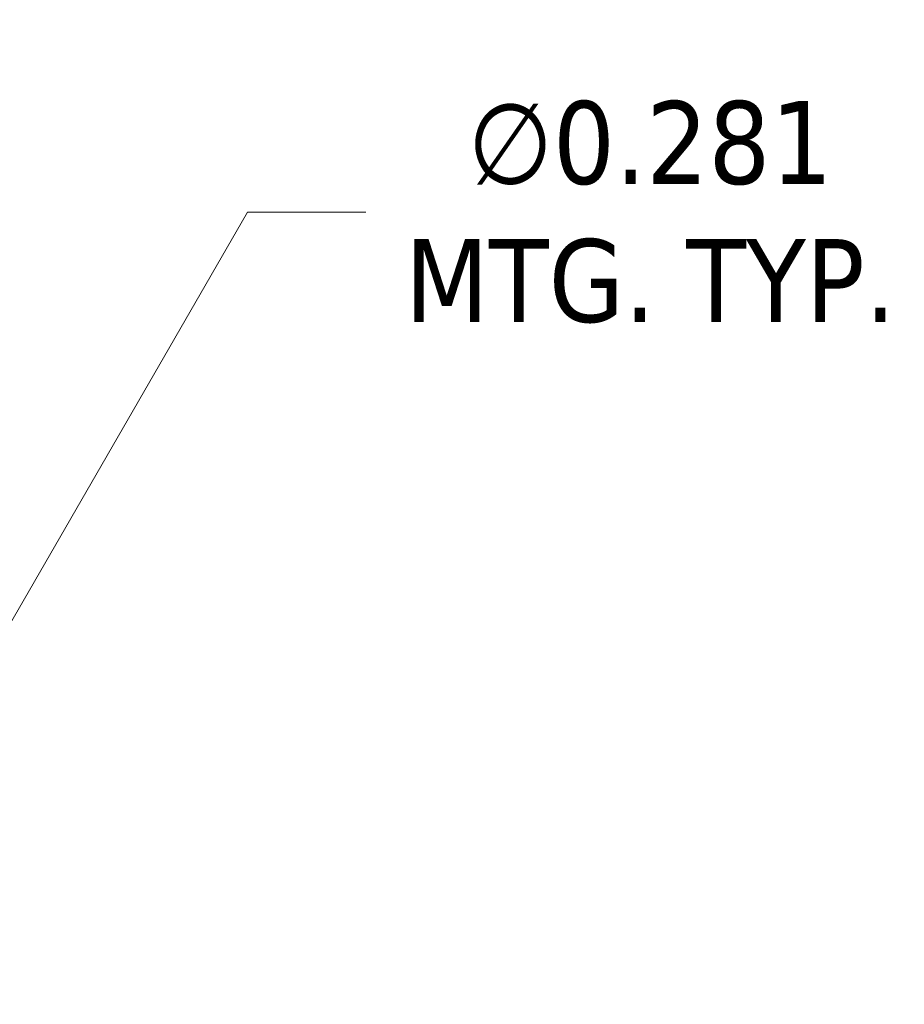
# Model space of a CAD drawing. Header units: inches. Extents: x 4 to 107, y 3 to 66.
# Tile 11 of 13: x 91 to 97, y 33 to 40. Entities that reach past the tile are written whole.
import ezdxf

# ---------------------------------------------------------------- set-up
doc = ezdxf.new("R2010")
doc.units = ezdxf.units.IN
doc.header["$LTSCALE"] = 6.5
doc.header["$MEASUREMENT"] = 0
doc.layers.add('Dimension (ANSI)', color=7, linetype='Continuous', lineweight=5)
doc.styles.add('ROMANS', font='tahoma.ttf')
doc.dimstyles.new('Default (ANSI)', dxfattribs={"dimscale": 6.5, "dimtxt": 0.09, "dimasz": 0.098425, "dimexe": 0.125, "dimexo": 0.0625, "dimgap": 0.031496, "dimtad": 0, "dimtih": 1, "dimtoh": 1, "dimrnd": 1e-08, "dimzin": 0, "dimdsep": 46, "dimtxsty": 'ROMANS', "dimcen": 0.09, "dimdle": 0.393701, "dimclrd": 256, "dimclre": 256, "dimclrt": 256, "dimadec": 0, "dimazin": 0, "dimtfac": 1.111111, "dimtofl": 0, "dimtmove": 0, "dimatfit": 3, "dimfxl": 0, "dimtolj": 1, "dimtzin": 0, "dimlwd": -1, "dimlwe": -1, "dimarcsym": 0})

# ---------------------------------------------------------------- blocks, each defined once
blk = doc.blocks.new('*D18')
at = {"layer": 'Defpoints', "color": 0}
for p in [(89.7388, 34.0134), (89.5982, 33.7698)]:
    blk.add_point(p, dxfattribs=at)
at = {"layer": 'Dimension (ANSI)'}
for p, q in [((92.5613, 38.9021), (90.0587, 34.5674)), ((93.3963, 38.9021), (92.5613, 38.9021)), ((89.6685, 33.3066), (89.6685, 34.4766)), ((89.0835, 33.8916), (90.2535, 33.8916))]:
    blk.add_line(p, q, dxfattribs=at)
blk.add_solid([(89.9664, 34.6207), (90.151, 34.5141), (89.7388, 34.0134)], dxfattribs=at)
at = {"layer": 'Dimension (ANSI)', "insert": (95.4051, 38.9021), "char_height": 0.585, "attachment_point": 5, "style": 'ROMANS'}
blk.add_mtext('\\A1;∅0.281\\PMTG. TYP.', dxfattribs=at)

msp = doc.modelspace()

# ---------------------------------------------------------------- dimensions: what is measured, and where the dimension line sits
at = {"layer": 'Dimension (ANSI)'}
dim = msp.add_diameter_dim_2p(p1=(89.5982, 33.7698), p2=(89.7388, 34.0134), text='<>\\PMTG. TYP.', dimstyle='Default (ANSI)', override={"dimdec": 3, "dimlfac": 1, "dimtp": 0, "dimtm": 0, "dimtdec": 2}, dxfattribs=at)
dim.commit()
dim.dimension.update_dxf_attribs({"geometry": '*D18', "text_midpoint": (95.4051, 38.9021), "dimtype": 163})

doc.saveas('drawing.dxf')
